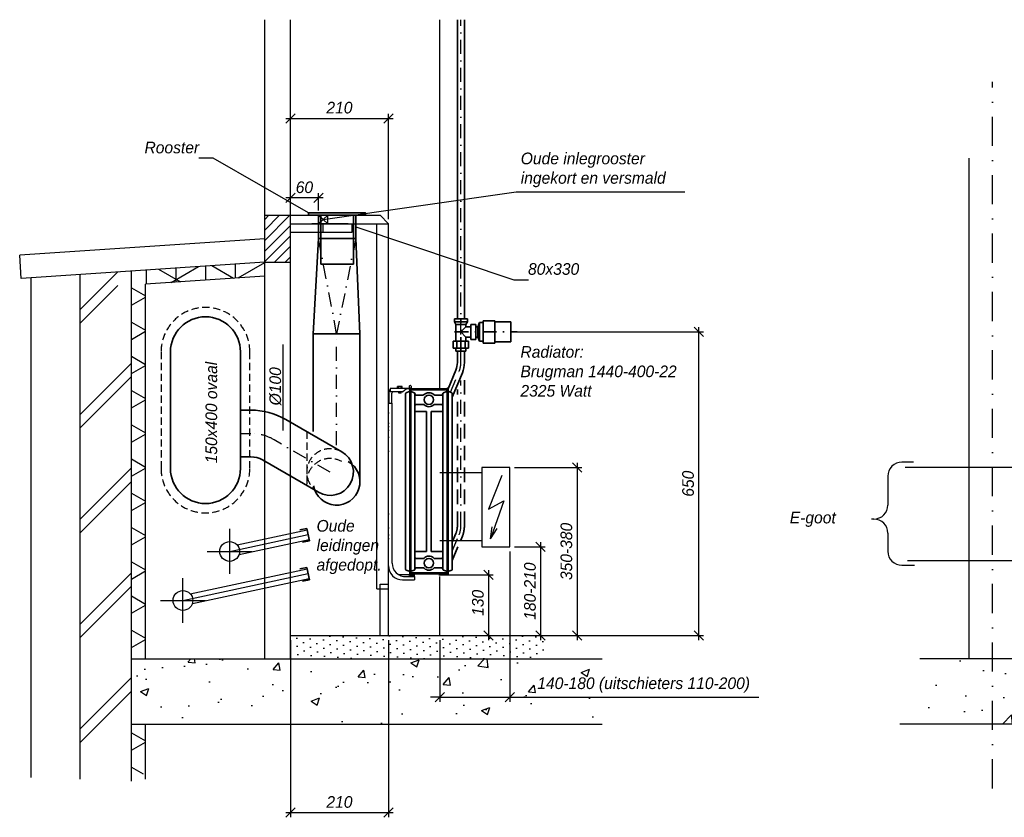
# Model space of a CAD drawing. Header units: millimetres. Extents: x -17590 to -11694, y -1145 to 563.
# Tile 1 of 2: x -17590 to -15482, y -1145 to 563. Entities that reach past the tile are written whole.
import ezdxf

# ---------------------------------------------------------------- set-up
doc = ezdxf.new("R2010")
doc.units = ezdxf.units.MM
doc.header["$LTSCALE"] = 10
for name, pattern in [('B0302', [12.5, 6.25, -3.125, 0, -3.125]), ('B0305', [6, 3, -1.5, 0, -1.5]), ('B0701', [2.34375, 1.5625, -0.78125]), ('B0703', [4.6875, 3.125, -1.5625]), ('CENTER2', [6, 3, -1.5, 0, -1.5])]:
    doc.linetypes.add(name, pattern=pattern)
doc.layers.get('DEFPOINTS').update_dxf_attribs({"color": 2})
for name, color, linetype in [('Bouwkundig', 253, 'Continuous'), ('Stramien', 252, 'B0302'), ('WL-hidden', 8, 'B0701'), ('WL56cv-beugel', 8, 'Continuous'), ('WL56cv-hartlijn', 7, 'B0305'), ('WL57vent-isolatie', 8, 'B0701'), ('WL57vent-symbool_HL', 7, 'CENTER2'), ('WL58regeling-symbool', 6, 'Continuous'), ('WM-maatvoering', 7, 'Continuous'), ('WT-tekst', 7, 'Continuous')]:
    doc.layers.add(name, color=color, linetype=linetype)
for name, color, linetype, lineweight in [('WL56cv-A', 1, 'Continuous', 35), ('WL56cv-R', 5, 'B0703', 35), ('WL57vent-R', 150, 'Continuous', 35)]:
    doc.layers.add(name, color=color, linetype=linetype, lineweight=lineweight)
doc.layers.add('WL56cv-symbool', color=7, linetype='Continuous', lineweight=35, true_color=0x00a529)
doc.layers.add('WL57vent-symbool', color=7, linetype='Continuous', lineweight=35, true_color=0x00a529)
doc.styles.add('B-01', font='GOTHICI.TTF')
doc.dimstyles.new('SCHERMER1-10', dxfattribs={"dimscale": 10, "dimtxt": 2.5, "dimasz": 2, "dimexe": 1, "dimexo": 1, "dimgap": 1, "dimtad": 1, "dimdec": 0, "dimzin": 0, "dimdsep": 46, "dimtxsty": 'B-01', "dimblk1": 'OBLIQUE', "dimblk2": 'OBLIQUE', "dimsah": 1, "dimcen": -3, "dimdle": 1, "dimclrd": 256, "dimclre": 256, "dimclrt": 256, "dimadec": 0, "dimazin": 0, "dimtfac": 0.75, "dimtdec": 0, "dimtmove": 0, "dimatfit": 1, "dimldrblk": 'NONE', "dimfxl": 1, "dimtvp": 1.5, "dimtolj": 1, "dimtzin": 0, "dimlwd": -1, "dimlwe": -1, "dimarcsym": 0})
pattern_1 = [(30, (-13762.47, -176.504), (-31.75, 54.9926), []), (90, (-13762.47, -176.504), (-63.5, 1e-14), []), (150, (-13762.47, -176.504), (-31.75, -54.9926), [])]

# ---------------------------------------------------------------- blocks, each defined once
blk = doc.blocks.new('_OBLIQUE')
at = {"color": 0, "linetype": 'ByBlock'}
blk.add_line((-0.5, -0.5), (0.5, 0.5), dxfattribs=at)
blk = doc.blocks.new('*D18')
at = {"layer": 'DEFPOINTS', "color": 0}
for p in [(-16702.6, -625.9), (-16710.6, -755.9), (-16586.4, -755.9)]:
    blk.add_point(p, dxfattribs=at)
at = {"layer": 'WM-maatvoering'}
for p, q in [((-16692.6, -625.9), (-16576.4, -625.9)), ((-16586.4, -615.9), (-16586.4, -765.9)), ((-16700.6, -755.9), (-16576.4, -755.9))]:
    blk.add_line(p, q, dxfattribs=at)
at = {"layer": 'WM-maatvoering', "xscale": 20, "yscale": 20, "zscale": 20}
for p, rotation in [((-16586.4, -625.9), 90), ((-16586.4, -755.9), 270)]:
    blk.add_blockref('_OBLIQUE', p, dxfattribs=dict(at, rotation=rotation))
at = {"layer": 'WM-maatvoering', "insert": (-16609.1, -685.9), "char_height": 25, "attachment_point": 5, "rotation": 90, "style": 'B-01'}
blk.add_mtext('\\A1;130', dxfattribs=at)
blk = doc.blocks.new('_None')
blk = doc.blocks.new('*D20')
at = {"layer": 'DEFPOINTS', "color": 0}
for p in [(-16540.6, -565.9), (-16710.6, -755.9), (-16474.9, -755.9)]:
    blk.add_point(p, dxfattribs=at)
at = {"layer": 'WM-maatvoering'}
for p, q in [((-16530.6, -565.9), (-16464.9, -565.9)), ((-16474.9, -555.9), (-16474.9, -765.9)), ((-16700.6, -755.9), (-16464.9, -755.9))]:
    blk.add_line(p, q, dxfattribs=at)
at = {"layer": 'WM-maatvoering', "xscale": 20, "yscale": 20, "zscale": 20}
for p, rotation in [((-16474.9, -565.9), 90), ((-16474.9, -755.9), 270)]:
    blk.add_blockref('_OBLIQUE', p, dxfattribs=dict(at, rotation=rotation))
at = {"layer": 'WM-maatvoering', "insert": (-16497.6, -660.9), "char_height": 25, "attachment_point": 5, "rotation": 90, "style": 'B-01'}
blk.add_mtext('\\A1;180-210', dxfattribs=at)
blk = doc.blocks.new('*D21')
at = {"layer": 'DEFPOINTS', "color": 0}
for p in [(-16540.6, -395.9), (-16710.6, -755.9), (-16396.8, -755.9)]:
    blk.add_point(p, dxfattribs=at)
at = {"layer": 'WM-maatvoering'}
for p, q in [((-16530.6, -395.9), (-16386.8, -395.9)), ((-16396.8, -385.9), (-16396.8, -765.9)), ((-16700.6, -755.9), (-16386.8, -755.9))]:
    blk.add_line(p, q, dxfattribs=at)
at = {"layer": 'WM-maatvoering', "xscale": 20, "yscale": 20, "zscale": 20}
for p, rotation in [((-16396.8, -395.9), 90), ((-16396.8, -755.9), 270)]:
    blk.add_blockref('_OBLIQUE', p, dxfattribs=dict(at, rotation=rotation))
at = {"layer": 'WM-maatvoering', "insert": (-16419.6, -575.9), "char_height": 25, "attachment_point": 5, "rotation": 90, "style": 'B-01'}
blk.add_mtext('\\A1;350-380', dxfattribs=at)
blk = doc.blocks.new('*D19')
at = {"layer": 'DEFPOINTS', "color": 0}
for p in [(-16800.6, 351.7), (-17010.6, 144.1), (-16800.6, 126.1)]:
    blk.add_point(p, dxfattribs=at)
at = {"layer": 'WT-tekst'}
for p, q in [((-17010.6, 154.1), (-17010.6, 361.7)), ((-16800.6, 136.1), (-16800.6, 361.7)), ((-17020.6, 351.7), (-16790.6, 351.7))]:
    blk.add_line(p, q, dxfattribs=at)
at = {"layer": 'WT-tekst', "xscale": 20, "yscale": 20, "zscale": 20, "rotation": 180}
blk.add_blockref('_OBLIQUE', (-17010.6, 351.7), dxfattribs=at)
at = {"layer": 'WT-tekst', "xscale": 20, "yscale": 20, "zscale": 20}
blk.add_blockref('_OBLIQUE', (-16800.6, 351.7), dxfattribs=at)
at = {"layer": 'WT-tekst', "insert": (-16905.6, 374.5), "char_height": 25, "attachment_point": 5, "style": 'B-01'}
blk.add_mtext('\\A1;210', dxfattribs=at)
blk = doc.blocks.new('*D22')
at = {"layer": 'DEFPOINTS', "color": 0}
for p in [(-16540.6, -565.9), (-16690.6, -755.9), (-16540.6, -887.8)]:
    blk.add_point(p, dxfattribs=at)
at = {"layer": 'WT-tekst'}
for p, q in [((-16540.6, -575.9), (-16540.6, -897.8)), ((-16690.6, -765.9), (-16690.6, -897.8)), ((-16690.6, -887.8), (-16710.6, -887.8)), ((-16690.6, -887.8), (-16540.6, -887.8)), ((-16540.6, -887.8), (-16007.9, -887.8))]:
    blk.add_line(p, q, dxfattribs=at)
at = {"layer": 'WT-tekst', "xscale": 20, "yscale": 20, "zscale": 20}
blk.add_blockref('_OBLIQUE', (-16690.6, -887.8), dxfattribs=at)
at = {"layer": 'WT-tekst', "xscale": 20, "yscale": 20, "zscale": 20, "rotation": 180}
blk.add_blockref('_OBLIQUE', (-16540.6, -887.8), dxfattribs=at)
at = {"layer": 'WT-tekst', "insert": (-16254.3, -861.9), "char_height": 25, "attachment_point": 5, "style": 'B-01'}
blk.add_mtext('\\A1;140-180 (uitschieters 110-200)', dxfattribs=at)
blk = doc.blocks.new('*D23')
at = {"layer": 'DEFPOINTS', "color": 0}
for p in [(-17010.6, -755.9), (-16800.6, -755.9), (-16800.6, -1135.3)]:
    blk.add_point(p, dxfattribs=at)
at = {"layer": 'WM-maatvoering'}
for p, q in [((-17010.6, -765.9), (-17010.6, -1145.3)), ((-16800.6, -765.9), (-16800.6, -1145.3)), ((-17020.6, -1135.3), (-16790.6, -1135.3))]:
    blk.add_line(p, q, dxfattribs=at)
at = {"layer": 'WM-maatvoering', "xscale": 20, "yscale": 20, "zscale": 20, "rotation": 180}
blk.add_blockref('_OBLIQUE', (-17010.6, -1135.3), dxfattribs=at)
at = {"layer": 'WM-maatvoering', "xscale": 20, "yscale": 20, "zscale": 20}
blk.add_blockref('_OBLIQUE', (-16800.6, -1135.3), dxfattribs=at)
at = {"layer": 'WM-maatvoering', "insert": (-16905.6, -1112.6), "char_height": 25, "attachment_point": 5, "style": 'B-01'}
blk.add_mtext('\\A1;210', dxfattribs=at)
blk = doc.blocks.new('*D24')
at = {"layer": 'DEFPOINTS', "color": 0}
for p in [(-17010.6, 181.3), (-17010.6, 144.1), (-16950.6, 144.1)]:
    blk.add_point(p, dxfattribs=at)
at = {"layer": 'WT-tekst'}
for p, q in [((-17010.6, 154.1), (-17010.6, 191.3)), ((-16950.6, 154.1), (-16950.6, 191.3)), ((-16940.6, 181.3), (-17020.6, 181.3))]:
    blk.add_line(p, q, dxfattribs=at)
at = {"layer": 'WT-tekst', "xscale": 20, "yscale": 20, "zscale": 20, "rotation": 180}
blk.add_blockref('_OBLIQUE', (-17010.6, 181.3), dxfattribs=at)
at = {"layer": 'WT-tekst', "xscale": 20, "yscale": 20, "zscale": 20}
blk.add_blockref('_OBLIQUE', (-16950.6, 181.3), dxfattribs=at)
at = {"layer": 'WT-tekst', "insert": (-16980.6, 204), "char_height": 25, "attachment_point": 5, "style": 'B-01'}
blk.add_mtext('\\A1;60', dxfattribs=at)
blk = doc.blocks.new('A$C18240610')
at = {"layer": 'WL56cv-symbool'}
for p, q in [((-22, 14), (-28, 14)), ((-28, 14), (-28, -14)), ((-22, 14), (-16, 10.6)), ((-22, 14), (-22, -14)), ((-16, 10.6), (-16, -10.7)), ((20, 10.6), (-16, 10.6)), ((35, 16.5), (20, 16.5)), ((20, 16.5), (20, -16.5)), ((35, 8.5), (20, 8.5)), ((35, 16.5), (35, -16.5)), ((41, 10.6), (35, 10.6)), ((41, 10.6), (41, -10.7)), ((-22, -14), (-28, -14)), ((-22, -14), (-16, -10.7)), ((-11, -10.7), (-16, -10.7)), ((-16, -21), (-16, -32)), ((16, -21), (-16, -21)), ((-11, -10.7), (0, 0)), ((-11, -10.7), (-11, -21)), ((0, 0), (11, -10.7)), ((20, -10.7), (11, -10.7)), ((11, -10.7), (11, -21)), ((16, -21), (16, -32)), ((35, -9), (20, -9)), ((35, -16.5), (20, -16.5)), ((41, -10.7), (35, -10.7)), ((-11, -36), (-20, -40)), ((-20, -40), (-20, -48)), ((20, -40), (-20, -40)), ((16, -32), (-16, -32)), ((-11, -32), (-11, -36)), ((11, -36), (-11, -36)), ((11, -32), (11, -36)), ((11, -36), (20, -40)), ((20, -40), (20, -48)), ((-24, -48), (-24, -73)), ((24, -48), (-24, -48)), ((24, -48), (24, -73)), ((24, -73), (-24, -73)), ((-21.5, -73), (-21.5, -107)), ((21.5, -73), (21.5, -107)), ((21.5, -107), (-21.5, -107))]:
    blk.add_line(p, q, dxfattribs=at)
at = {"layer": 'WL56cv-symbool', "color": 7, "linetype": 'CENTER2'}
for p, q in [((41, 0), (-28, 0)), ((0, 13.6), (0, -120.3))]:
    blk.add_line(p, q, dxfattribs=at)
blk = doc.blocks.new('*D25')
at = {"layer": 'DEFPOINTS', "color": 0}
for p in [(-16538.6, -105.8), (-16136.4, -105.8), (-16396.8, -755.9)]:
    blk.add_point(p, dxfattribs=at)
at = {"layer": 'WM-maatvoering'}
for p, q in [((-16136.4, -765.9), (-16136.4, -95.8)), ((-16528.6, -105.8), (-16126.4, -105.8)), ((-16386.8, -755.9), (-16126.4, -755.9))]:
    blk.add_line(p, q, dxfattribs=at)
at = {"layer": 'WM-maatvoering', "xscale": 20, "yscale": 20, "zscale": 20}
for p, rotation in [((-16136.4, -105.8), 90), ((-16136.4, -755.9), 270)]:
    blk.add_blockref('_OBLIQUE', p, dxfattribs=dict(at, rotation=rotation))
at = {"layer": 'WM-maatvoering', "insert": (-16159.1, -430.8), "char_height": 25, "attachment_point": 5, "rotation": 90, "style": 'B-01'}
blk.add_mtext('\\A1;650', dxfattribs=at)

msp = doc.modelspace()

# ---------------------------------------------------------------- hatches: boundary and pattern name
at = {"layer": 'Bouwkundig'}
h = msp.add_hatch(dxfattribs=at)
h.set_pattern_fill('ANSI31', color=256, scale=5, style=0)
h.set_pattern_definition([(45, (-13762.471, -176.504), (-11.22532, 11.22532), [])])
h.paths.add_polyline_path([(-17065.6, 43.9), (-17010.6, 43.9), (-17010.6, 144.1), (-17065.6, 144.1)])
h = msp.add_hatch(dxfattribs=at)
h.set_pattern_fill('NET3', color=256, scale=20, angle=30, style=0)
h.set_pattern_definition(pattern_1)
h.paths.add_polyline_path([(-17350.6, -805.9), (-17320.6, -805.9), (-17320.6, -3.2), (-17065.6, 13.8), (-17065.6, 43.9), (-17350.6, 24.8)])
h = msp.add_hatch(dxfattribs=at)
h.set_pattern_fill('ANSI31', color=256, scale=50, style=0)
h.set_pattern_definition([(45, (-13762.47, -176.5), (-112.253, 112.253), [])])
h.paths.add_polyline_path([(-17350.6, 24.8), (-17460.6, 17.5), (-17460.6, -1047.3), (-17350.6, -1047.3)])
h = msp.add_hatch(dxfattribs=at)
h.set_pattern_fill('ANSI31', color=256, scale=50, style=0)
h.set_pattern_definition([(45, (-13762.47, -205.44), (-112.253, 112.253), [])])
h.paths.add_polyline_path([(-17350.6, -4.1), (-17460.6, -11.5), (-17460.6, -1076.2), (-17350.6, -1076.2)])
h = msp.add_hatch(dxfattribs=at)
h.set_pattern_fill('DOTS', color=256, scale=10, angle=30, style=0)
h.set_pattern_definition([(30, (-13888.525, -176.504), (-1.06342, 17.7169), [0, -15.875])])
h.paths.add_polyline_path([(-16468.8, -755.9), (-16998.6, -755.9), (-16998.6, -805.9), (-16468.8, -805.9)])
h = msp.add_hatch(dxfattribs=at)
h.set_pattern_fill('AR-CONC', color=256, style=0)
h.set_pattern_definition([(50, (-13762.47, -176.5), (182.1847, -15.939), [19.05, -209.55]), (355, (-13762.47, -176.5), (-35.243, 191.057), [15.24, -167.64]), (100.451, (-13747.29, -177.83), (146.9425, 175.117), [16.19, -178.09]), (46.184, (-13762.47, -125.7), (271.079, -42.042), [28.575, -314.325]), (96.636, (-13739.88, -129.2), (237.404, 247.426), [24.285, -267.135]), (351.184, (-13762.47, -125.7), (237.405, 247.425), [22.86, -251.46]), (21, (-13737.07, -138.4), (151.615, -102.2655), [19.05, -209.55]), (326, (-13737.07, -138.4), (61.802, 184.188), [15.24, -167.64]), (71.4514, (-13724.44, -146.93), (213.4165, 81.923), [16.19, -178.09]), (37.5, (-13762.47, -176.504), (3.0886, 84.555), [0, -165.608, 0, -170.18, 0, -168.275]), (7.5, (-13762.47, -176.5), (66.8197, 100.1806), [0, -97.028, 0, -161.798, 0, -64.135]), (327.5, (-13819.11, -176.504), (135.5906, -5.7287), [0, -63.5, 0, -198.12, 0, -262.89]), (317.5, (-13844.51, -176.5), (148.129, 25.4265), [0, -82.55, 0, -131.572, 0, -186.69])])
h.paths.add_polyline_path([(-16342.8, -805.9), (-17350.6, -805.9), (-17350.6, -945.9), (-16342.8, -945.9)])
h = msp.add_hatch(dxfattribs=at)
h.set_pattern_fill('AR-CONC', color=256, style=0)
h.set_pattern_definition([(50, (0, -1409.35), (182.1847, -15.9391), [19.05, -209.55]), (355, (0, -1409.35), (-35.2428, 191.0566), [15.24, -167.64]), (100.451, (15.18, -1410.68), (146.9425, 175.1167), [16.19, -178.09]), (46.1842, (0, -1358.55), (271.079, -42.0423), [28.575, -314.325]), (96.6356, (22.6, -1362.06), (237.4042, 247.4256), [24.285, -267.135]), (351.184, (0, -1358.55), (237.4046, 247.425), [22.86, -251.46]), (21, (25.4, -1371.25), (151.6149, -102.2655), [19.05, -209.55]), (326, (25.4, -1371.25), (61.802, 184.188), [15.24, -167.64]), (71.4514, (38.03, -1379.77), (213.4165, 81.9229), [16.19, -178.09]), (37.5, (0, -1409.35), (3.0886, 84.55504), [0, -165.608, 0, -170.18, 0, -168.275]), (7.5, (0, -1409.35), (66.81966, 100.1806), [0, -97.028, 0, -161.798, 0, -64.135]), (327.5, (-56.64, -1409.35), (135.5906, -5.72874), [0, -63.5, 0, -198.12, 0, -262.89]), (317.5, (-82.04, -1409.35), (148.1292, 25.4265), [0, -82.55, 0, -131.572, 0, -186.69])])
h.paths.add_polyline_path([(-11777.7, -805.9), (-15653, -805.9), (-15653, -945.9), (-11777.7, -945.9)])
h = msp.add_hatch(dxfattribs=at)
h.set_pattern_fill('NET3', color=256, scale=20, angle=30, style=0)
h.set_pattern_definition(pattern_1)
h.paths.add_polyline_path([(-17320.6, -945.9), (-17350.6, -945.9), (-17350.6, -1051.9), (-17320.6, -1051.9)])

# ---------------------------------------------------------------- linework, layer by layer
for p, q in [((-17065.6, -805.9), (-17065.6, 562.7)), ((-17010.6, -805.9), (-17010.6, 562.7)), ((-16690.6, -229.1), (-16690.6, 563)), ((-15557.2, -805.9), (-15557.2, 266.3)), ((-17065.6, 144.1), (-16950.6, 144.1)), ((-16950.6, 126.1), (-16950.6, 144.1)), ((-16930.6, 126.1), (-16930.6, 144.1)), ((-16930.6, 144.1), (-16818.6, 144.1)), ((-16818.6, 144.1), (-16800.6, 126.1)), ((-17010.6, 126.1), (-16800.6, 126.1)), ((-17010.6, 108.1), (-16878.3, 108.1)), ((-16940.6, 108.1), (-16940.6, 126.1)), ((-16878.3, 108.1), (-16878.3, 126.1)), ((-16825.6, -655.9), (-16825.6, 126.1)), ((-16800.6, -755.9), (-16800.6, 126.1)), ((-17065.6, 94), (-17590.1, 58.9)), ((-17586.8, 9), (-17590.1, 58.9)), ((-17065.6, 43.9), (-17586.8, 9)), ((-17065.6, 43.9), (-17010.6, 43.9)), ((-17350.6, -1067.9), (-17350.6, 24.8)), ((-17565.6, -1059.7), (-17565.6, 10.4)), ((-17460.6, -1063.8), (-17460.6, 17.5)), ((-17065.6, 13.8), (-17320.6, -3.2)), ((-17320.6, -805.9), (-17320.6, -3.2)), ((-16690.6, -755.9), (-16690.6, -629.5)), ((-16818.6, -755.9), (-16818.6, -645.9)), ((-16818.6, -645.9), (-16800.6, -645.9)), ((-16825.6, -655.9), (-16800.6, -655.9)), ((-17010.6, -755.9), (-16343, -755.9)), ((-17350.6, -805.9), (-16342.8, -805.9)), ((-11737.2, -805.9), (-15663.3, -805.9)), ((-17350.6, -945.9), (-16342.8, -945.9)), ((-17320.6, -1063.8), (-17320.6, -945.9)), ((-11741.8, -945.9), (-15706.1, -945.9))]:
    msp.add_line(p, q, dxfattribs=at)
at = {"layer": 'Stramien'}
msp.add_line((-15507.2, -1083.3), (-15507.2, 429.9), dxfattribs=at)
at = {"layer": 'WL-hidden'}
msp.add_line((-16975.6, -319.3), (-16975.6, -426.8), dxfattribs=at)
for centre, end in [((-16925.6, -405.9), 221.8354), ((-16925.6, -426.8), 189.6046)]:
    msp.add_arc(centre, 50, 60, end, dxfattribs=at)
at = {"layer": 'WL56cv-A'}
for p, q in [((-16653.1, -77.8), (-16653.1, 563)), ((-16638.1, -77.8), (-16638.1, 563)), ((-16653.1, -171.3), (-16653.1, -146.8)), ((-16638.1, -171.3), (-16638.1, -146.8)), ((-16673, -227.8), (-16656.3, -187.5)), ((-16664, -245.2), (-16642.4, -193.3))]:
    msp.add_line(p, q, dxfattribs=at)
for radius in [42.5, 57.5]:
    msp.add_arc((-16695.6, -171.3), radius, 337.5, 0, dxfattribs=at)
at = {"layer": 'WL56cv-beugel', "linetype": 'Continuous'}
for p, q in [((-16757.5, -226.7), (-16797, -226.7)), ((-16797, -226.7), (-16797, -234.2)), ((-16771.1, -222.7), (-16781.1, -222.7)), ((-16757.5, -227.7), (-16761.4, -227.7)), ((-16756, -222.2), (-16756, -225.2)), ((-16753.5, -220.6), (-16754.5, -220.6)), ((-16752, -222.2), (-16752, -227.7)), ((-16770.5, -234.2), (-16797, -234.2)), ((-16773.6, -237.2), (-16778.6, -237.2)), ((-16798.8, -279.7), (-16801.7, -279.7)), ((-16798.8, -301.7), (-16801.7, -301.7)), ((-16798.8, -308.7), (-16801.7, -308.7)), ((-16798.8, -316.7), (-16801.7, -316.7)), ((-16798.8, -331.7), (-16801.7, -331.7)), ((-16798.8, -361.7), (-16801.7, -361.7)), ((-16798.8, -496), (-16801.7, -496)), ((-16798.8, -526), (-16801.7, -526)), ((-16798.8, -541), (-16801.7, -541)), ((-16798.8, -549), (-16801.7, -549))]:
    msp.add_line(p, q, dxfattribs=at)
at = {"layer": 'WL56cv-beugel'}
for p, q in [((-16781.1, -226.7), (-16781.1, -222.7)), ((-16778.6, -226.7), (-16778.6, -222.7)), ((-16773.6, -226.7), (-16773.6, -222.7)), ((-16771.1, -226.7), (-16771.1, -222.7)), ((-16762.4, -228), (-16769.6, -233.8)), ((-16753, -227.7), (-16752, -227.7)), ((-16799.4, -258.3), (-16799.4, -232.7)), ((-16793.4, -258.3), (-16793.4, -236.7)), ((-16778.6, -237.2), (-16778.6, -234.2)), ((-16773.6, -237.2), (-16773.6, -234.2)), ((-16800.6, -606.6), (-16800.6, -258.3)), ((-16800.6, -258.3), (-16792.6, -258.3)), ((-16792.6, -600.9), (-16792.6, -258.3)), ((-16756, -626), (-16778.4, -626)), ((-16762.2, -629.5), (-16744.9, -629.5)), ((-16755.4, -628.3), (-16756, -626)), ((-16754.9, -626), (-16755.4, -628.3)), ((-16754.4, -628.3), (-16754.9, -626)), ((-16753.9, -626), (-16754.4, -628.3)), ((-16753.3, -628.3), (-16753.9, -626)), ((-16752.9, -626), (-16753.3, -628.3)), ((-16752.3, -628.3), (-16752.9, -626)), ((-16751.8, -626), (-16752.3, -628.3)), ((-16751.2, -628.3), (-16751.8, -626)), ((-16750.8, -626), (-16751.2, -628.3)), ((-16750.2, -628.3), (-16750.8, -626)), ((-16749.7, -626), (-16750.2, -628.3)), ((-16749.2, -628.3), (-16749.7, -626)), ((-16748.7, -626), (-16749.2, -628.3)), ((-16748.1, -628.3), (-16748.7, -626)), ((-16747.7, -626), (-16748.1, -628.3)), ((-16747.1, -628.3), (-16747.7, -626)), ((-16746.4, -623.3), (-16747.1, -628.3)), ((-16744.8, -623.3), (-16746.4, -623.3)), ((-16744.8, -629.5), (-16744.8, -623.3)), ((-16744.8, -629.5), (-16744.8, -636.6)), ((-16770.6, -636.6), (-16744.9, -636.6))]:
    msp.add_line(p, q, dxfattribs=at)
for centre, radius, start, end in [((-16794.4, -232.7), 5, 120.3637, 180), ((-16761.4, -229.2), 1.5, 90, 129.0939), ((-16790.4, -236.7), 3, 123.5573, 180), ((-16770.5, -232.6), 1.5, 270, 309.0939), ((-16770.6, -606.6), 30, 180, 270), ((-16764.8, -601.8), 27.8, 178.0726, 274.5357)]:
    msp.add_arc(centre, radius, start, end, dxfattribs=at)
at = {"layer": 'WL56cv-beugel', "linetype": 'Continuous'}
for centre, radius, start, end in [((-16757.5, -225.2), 1.5, 270, 0), ((-16757.5, -225.2), 2.5, 270, 0), ((-16754.5, -222.2), 1.5, 90, 180), ((-16753.5, -222.2), 1.5, 0, 90)]:
    msp.add_arc(centre, radius, start, end, dxfattribs=at)
at = {"layer": 'WL56cv-hartlijn'}
for p, q in [((-16645.6, -171.3), (-16645.6, 563)), ((-16667.8, -235), (-16649.4, -190.4)), ((-16645.6, -521.3), (-16645.6, -209.9)), ((-16664, -575.6), (-16649.4, -540.4))]:
    msp.add_line(p, q, dxfattribs=at)
for centre in [(-16695.6, -171.3), (-16695.6, -521.3)]:
    msp.add_arc(centre, 50, 337.5, 0, dxfattribs=at)
at = {"layer": 'WL56cv-R'}
for p, q in [((-16638.1, -521.3), (-16638.1, -199.7)), ((-16653.1, -521.3), (-16653.1, -229)), ((-16664, -556), (-16656.3, -537.5)), ((-16664, -595.2), (-16642.4, -543.3))]:
    msp.add_line(p, q, dxfattribs=at)
for radius in [42.5, 57.5]:
    msp.add_arc((-16695.6, -521.3), radius, 337.5, 0, dxfattribs=at)
at = {"layer": 'WL56cv-symbool', "linetype": 'Continuous'}
for p, q in [((-16755, -225.9), (-16755, -625.9)), ((-16753, -225.9), (-16755, -225.9)), ((-16753, -225.9), (-16753, -625.9)), ((-16751, -227.9), (-16677, -227.9)), ((-16751, -229.9), (-16677, -229.9)), ((-16675, -225.9), (-16675, -625.9)), ((-16675, -225.9), (-16673, -225.9)), ((-16673, -225.9), (-16673, -625.9)), ((-16764, -237.8), (-16764, -613.9)), ((-16756.3, -233.6), (-16762.7, -235.9)), ((-16751.7, -233.6), (-16745.3, -235.9)), ((-16744, -613.9), (-16744, -237.8)), ((-16741, -240.9), (-16726.4, -240.9)), ((-16701.5, -240.9), (-16687, -240.9)), ((-16684, -613.9), (-16684, -237.8)), ((-16676.3, -233.6), (-16682.7, -235.9)), ((-16671.7, -233.6), (-16665.3, -235.9)), ((-16664, -237.8), (-16664, -613.9)), ((-16741, -260.9), (-16726.4, -260.9)), ((-16701.5, -260.9), (-16687, -260.9)), ((-16719, -275.9), (-16744, -275.9)), ((-16719, -275.9), (-16719, -575.9)), ((-16709, -275.9), (-16684, -275.9)), ((-16709, -275.9), (-16709, -575.9)), ((-16719, -575.9), (-16744, -575.9)), ((-16709, -575.9), (-16684, -575.9)), ((-16741, -590.9), (-16726.4, -590.9)), ((-16741, -610.9), (-16726.4, -610.9)), ((-16701.5, -590.9), (-16687, -590.9)), ((-16701.5, -610.9), (-16687, -610.9)), ((-16756.3, -618.1), (-16762.7, -615.8)), ((-16753, -625.9), (-16755, -625.9)), ((-16751.7, -618.1), (-16745.3, -615.8)), ((-16751, -621.9), (-16677, -621.9)), ((-16751, -623.9), (-16677, -623.9)), ((-16676.3, -618.1), (-16682.7, -615.8)), ((-16675, -625.9), (-16673, -625.9)), ((-16671.7, -618.1), (-16665.3, -615.8))]:
    msp.add_line(p, q, dxfattribs=at)
at = {"layer": 'WL56cv-symbool'}
for p, q in [((-16990.3, -529.8), (-16975.6, -526.6)), ((-16975.6, -526.6), (-16969.9, -552.9)), ((-16984.6, -556.1), (-16969.9, -552.9)), ((-16990.3, -613.3), (-16975.6, -610.1)), ((-16975.6, -610.1), (-16969.9, -636.4)), ((-16984.6, -639.6), (-16969.9, -636.4))]:
    msp.add_line(p, q, dxfattribs=at)
at = {"layer": 'WL56cv-symbool', "linetype": 'Continuous'}
for centre in [(-16714, -250.9), (-16714, -600.9)]:
    msp.add_circle(centre, 10, dxfattribs=at)
for centre, radius, start, end in [((-16757, -231.7), 2, 290, 0), ((-16751, -225.9), 2, 180, 270), ((-16751, -231.9), 2, 90, 180), ((-16751, -231.7), 2, 180, 250), ((-16677, -225.9), 2, 270, 360), ((-16677, -231.9), 2, 0, 90), ((-16677, -231.7), 2, 290, 360), ((-16671, -231.7), 2, 180, 250), ((-16762, -237.8), 2, 110, 180), ((-16746, -237.8), 2, 0, 70), ((-16741, -237.9), 3, 180, 270), ((-16726.4, -237.9), 3, 270, 313.7617), ((-16714, -250.9), 15, 46.2383, 133.7617), ((-16701.5, -237.9), 3, 226.2383, 270), ((-16687, -237.9), 3, 270, 0), ((-16682, -237.8), 2, 110, 180), ((-16666, -237.8), 2, 0, 70), ((-16741, -263.9), 3, 90, 180), ((-16726.4, -263.9), 3, 46.2383, 90), ((-16714, -250.9), 15, 226.2383, 313.7617), ((-16701.5, -263.9), 3, 90, 133.7617), ((-16687, -263.9), 3, 0, 90), ((-16741, -587.9), 3, 180, 270), ((-16726.4, -587.9), 3, 270, 313.7617), ((-16714, -600.9), 15, 46.2383, 133.7617), ((-16701.5, -587.9), 3, 226.2383, 270), ((-16687, -587.9), 3, 270, 0), ((-16741, -613.9), 3, 90, 180), ((-16726.4, -613.9), 3, 46.2383, 90), ((-16701.5, -613.9), 3, 90, 133.7617), ((-16687, -613.9), 3, 0, 90), ((-16762, -613.9), 2, 180, 250), ((-16757, -620), 2, 0, 70), ((-16751, -620), 2, 110, 180), ((-16751, -619.9), 2, 180, 270), ((-16751, -625.9), 2, 90, 180), ((-16746, -613.9), 2, 290, 0), ((-16714, -600.9), 15, 226.2383, 313.7617), ((-16682, -613.9), 2, 180, 250), ((-16677, -619.9), 2, 270, 0), ((-16677, -625.9), 2, 0, 90), ((-16677, -620), 2, 0, 70), ((-16671, -620), 2, 110, 180), ((-16666, -613.9), 2, 290, 0)]:
    msp.add_arc(centre, radius, start, end, dxfattribs=at)
at = {"layer": 'WL57vent-isolatie'}
for p, q in [((-17287.4, -148.3), (-17287.4, -398.3)), ((-17097.4, -398.3), (-17097.4, -148.3))]:
    msp.add_line(p, q, dxfattribs=at)
for centre, start, end in [((-17192.4, -148.3), 0, 180), ((-17192.4, -398.3), 180, 0)]:
    msp.add_arc(centre, 95, start, end, dxfattribs=at)
at = {"layer": 'WL57vent-R'}
for p, q in [((-16950.6, 144.1), (-16950.6, 94.1)), ((-16870.6, 144.1), (-16870.6, 94.1)), ((-16964.6, 126.1), (-16886.6, 126.1)), ((-16950.6, 94.1), (-16961.6, -110.1)), ((-16950.6, 94.1), (-16870.6, 94.1)), ((-16870.6, 94.1), (-16861.6, -110.1)), ((-16961.6, -319.3), (-16961.6, -110.1)), ((-16961.6, -110.1), (-16861.6, -110.1)), ((-16861.6, -426.8), (-16861.6, -110.1)), ((-17267.4, -148.3), (-17267.4, -398.3)), ((-17117.4, -398.3), (-17117.4, -148.3)), ((-17117.4, -273.3), (-17095.4, -273.3)), ((-16900.6, -362.6), (-17020.4, -293.4)), ((-17117.4, -373.3), (-17095.4, -373.3)), ((-16950.6, -449.2), (-17070.4, -380))]:
    msp.add_line(p, q, dxfattribs=at)
for centre, radius, start, end in [((-17192.4, -148.3), 75, 0, 180), ((-17095.4, -423.3), 150, 60, 90), ((-17095.4, -423.3), 50, 60, 90), ((-16925.6, -405.9), 50, 240, 60), ((-17192.4, -398.3), 75, 180, 0), ((-16911.6, -426.8), 50, 189.6046, 60)]:
    msp.add_arc(centre, radius, start, end, dxfattribs=at)
at = {"layer": 'WL57vent-symbool'}
for p, q in [((-16945.6, 144.1), (-16945.6, 39.1)), ((-16875.6, 144.1), (-16875.6, 39.1)), ((-16945.6, 39.1), (-16875.6, 39.1))]:
    msp.add_line(p, q, dxfattribs=at)
msp.add_lwpolyline([(-16971.6, 144.1), (-16849.6, 144.1), (-16849.6, 149.1), (-16971.6, 149.1)], close=True, dxfattribs=at)
msp.add_lwpolyline([(-16945.6, 94.1), (-16875.6, 94.1)], dxfattribs=at)
at = {"layer": 'WL57vent-symbool_HL'}
for p, q in [((-16911.6, -110.1), (-16950.6, 94.1)), ((-16870.6, 94.1), (-16911.6, -110.1)), ((-16911.6, -348), (-16911.6, -110.1)), ((-17117.4, -323.3), (-17095.4, -323.3)), ((-16925.6, -405.9), (-17045.4, -336.7))]:
    msp.add_line(p, q, dxfattribs=at)
msp.add_arc((-17095.4, -423.3), 100, 60, 90, dxfattribs=at)
at = {"layer": 'WL58regeling-symbool'}
for p, q in [((-13550.6, -395.9), (-15694.1, -395.9)), ((-16557.8, -413.2), (-16586.5, -485.6)), ((-16586.5, -485.6), (-16553.3, -467.5)), ((-16553.3, -467.5), (-16581.9, -548.9)), ((-16581.9, -548.9), (-16578.9, -523.3)), ((-16581.9, -548.9), (-16568.2, -527)), ((-11698.8, -595.9), (-15689.1, -595.9))]:
    msp.add_line(p, q, dxfattribs=at)
msp.add_lwpolyline([(-16600.6, -565.9), (-16540.6, -565.9), (-16540.6, -395.9), (-16600.6, -395.9)], close=True, dxfattribs=at)
at = {"layer": 'WT-tekst'}
for p, q in [((-16950.6, 126.1), (-16930.6, 144.1)), ((-16950.6, 144.1), (-16930.6, 126.1)), ((-17026.9, -132.5), (-17026.9, -317.1)), ((-15676.6, -384.8), (-15701.5, -384.8)), ((-16600.6, -407.5), (-16690.6, -407.5)), ((-15731.5, -414.8), (-15731.5, -476.6)), ((-15761.5, -506.6), (-15766.6, -506.6)), ((-17140.6, -623.9), (-17140.6, -527.8)), ((-17140.6, -575.9), (-16972.8, -539.8)), ((-17124.9, -561.6), (-16975, -529.4)), ((-15731.5, -536.6), (-15731.5, -575.4)), ((-17120.4, -582.4), (-16970.5, -550.2)), ((-16600.6, -552.9), (-16690.6, -552.9)), ((-17188.6, -575.9), (-17092.5, -575.9)), ((-15701.5, -605.4), (-15674.4, -605.4)), ((-17240.6, -680.9), (-16972.8, -623.3)), ((-17224.9, -666.6), (-16975, -612.9)), ((-17240.6, -728.9), (-17240.6, -632.8)), ((-17220.4, -687.4), (-16970.5, -633.7)), ((-17288.6, -680.9), (-17192.5, -680.9))]:
    msp.add_line(p, q, dxfattribs=at)
for centre in [(-17140.6, -575.9), (-17240.6, -680.9)]:
    msp.add_circle(centre, 21.2, dxfattribs=at)
for centre, start, end in [((-15701.5, -414.8), 90, 180), ((-15761.5, -476.6), 270, 0), ((-15761.5, -536.6), 0, 90), ((-15701.5, -575.4), 180, 270)]:
    msp.add_arc(centre, 30, start, end, dxfattribs=at)

# ---------------------------------------------------------------- block references
at = {"layer": 'WL56cv-symbool', "xscale": -1, "rotation": 90}
msp.add_blockref('A$C18240610', (-16645.6, -105.8), dxfattribs=at)

# ---------------------------------------------------------------- texts
at = {"layer": 'WT-tekst', "style": 'B-01'}
for s, p in [('150x400 ovaal', (-17167.4, -387.2)), ('%%c100', (-17030.6, -263.1))]:
    msp.add_text(s, height=25, rotation=90, dxfattribs=at).set_placement(p)
msp.add_text('E-goot', height=25, dxfattribs=at).set_placement((-15941.5, -515.8))
at = {"layer": 'WT-tekst', "char_height": 25, "style": 'B-01'}
for s, insert, attachment_point in [('Rooster', (-17205.9, 276.4), 9), ('Oude inlegrooster\\Pingekort en versmald', (-16517.4, 204.1), 7), ('80x330', (-16501.9, 16.2), 7)]:
    msp.add_mtext(s, dxfattribs=dict(at, insert=insert, attachment_point=attachment_point))
at = {"layer": 'WT-tekst', "char_height": 25, "attachment_point": 1, "style": 'B-01'}
for s, insert, width in [('Radiator:\\PBrugman 1440-400-22\\P2325 Watt', (-16518.1, -136), 458.72), ('Oude  leidingen afgedopt.', (-16954.6, -508.5), 168.334)]:
    msp.add_mtext(s, dxfattribs=dict(at, insert=insert, width=width))

# ---------------------------------------------------------------- dimensions: what is measured, and where the dimension line sits
at = {"layer": 'WM-maatvoering'}
dim = msp.add_linear_dim(base=(-16136.4, -105.8), p1=(-16396.8, -755.9), p2=(-16538.6, -105.8), angle=90, dimstyle='SCHERMER1-10', dxfattribs=at)
dim.commit()
dim.dimension.update_dxf_attribs({"geometry": '*D25', "text_midpoint": (-16159.1, -430.8)})
dim = msp.add_linear_dim(base=(-16396.8, -755.9), p1=(-16540.6, -395.9), p2=(-16710.6, -755.9), angle=90, text='350-380', dimstyle='SCHERMER1-10', dxfattribs=at)
dim.commit()
dim.dimension.update_dxf_attribs({"geometry": '*D21', "text_midpoint": (-16419.6, -575.9)})
dim = msp.add_linear_dim(base=(-16474.9, -755.9), p1=(-16540.6, -565.9), p2=(-16710.6, -755.9), angle=90, text='180-210', dimstyle='SCHERMER1-10', dxfattribs=at)
dim.commit()
dim.dimension.update_dxf_attribs({"geometry": '*D20', "text_midpoint": (-16474.9, -660.9), "dimtype": 160})
dim = msp.add_linear_dim(base=(-16586.4, -755.9), p1=(-16702.6, -625.9), p2=(-16710.6, -755.9), angle=90, dimstyle='SCHERMER1-10', dxfattribs=at)
dim.commit()
dim.dimension.update_dxf_attribs({"geometry": '*D18', "text_midpoint": (-16586.4, -685.9), "dimtype": 160})
dim = msp.add_linear_dim(base=(-16800.6, -1135.3), p1=(-17010.6, -755.9), p2=(-16800.6, -755.9), dimstyle='SCHERMER1-10', dxfattribs=at)
dim.commit()
dim.dimension.update_dxf_attribs({"geometry": '*D23', "text_midpoint": (-16905.6, -1112.6)})
at = {"layer": 'WT-tekst'}
for base, p1, p2, picture, middle in [((-16800.6, 351.7), (-17010.6, 144.1), (-16800.6, 126.1), '*D19', (-16905.6, 374.5)), ((-17010.6, 181.3), (-16950.6, 144.1), (-17010.6, 144.1), '*D24', (-16980.6, 204))]:
    dim = msp.add_linear_dim(base=base, p1=p1, p2=p2, dimstyle='SCHERMER1-10', dxfattribs=at)
    dim.commit()
    dim.dimension.update_dxf_attribs({"geometry": picture, "text_midpoint": middle})
dim = msp.add_linear_dim(base=(-16540.6, -887.8), p1=(-16690.6, -755.9), p2=(-16540.6, -565.9), text='140-180 (uitschieters 110-200)', dimstyle='SCHERMER1-10', dxfattribs=at)
dim.commit()
dim.dimension.update_dxf_attribs({"geometry": '*D22', "text_midpoint": (-16254.3, -861.9)})

# ---------------------------------------------------------------- leaders
at = {"layer": 'WT-tekst', "annotation_type": 0, "has_hookline": 1}
for points, hookline_direction in [([(-16971.6, 149.1), (-17175.9, 266.4), (-17195.9, 266.4)], 1), ([(-16870.6, 119.1), (-16531.9, 6.2), (-16511.9, 6.2)], 0)]:
    msp.add_leader(points, dimstyle='SCHERMER1-10', dxfattribs=dict(at, hookline_direction=hookline_direction))
at = {"layer": 'WT-tekst', "annotation_type": 0, "has_hookline": 1, "hookline_direction": 0, "text_width": 351.4}
msp.add_leader([(-16940.6, 135.1), (-16527.4, 194.1)], dimstyle='SCHERMER1-10', dxfattribs=at)

doc.saveas('drawing.dxf')
